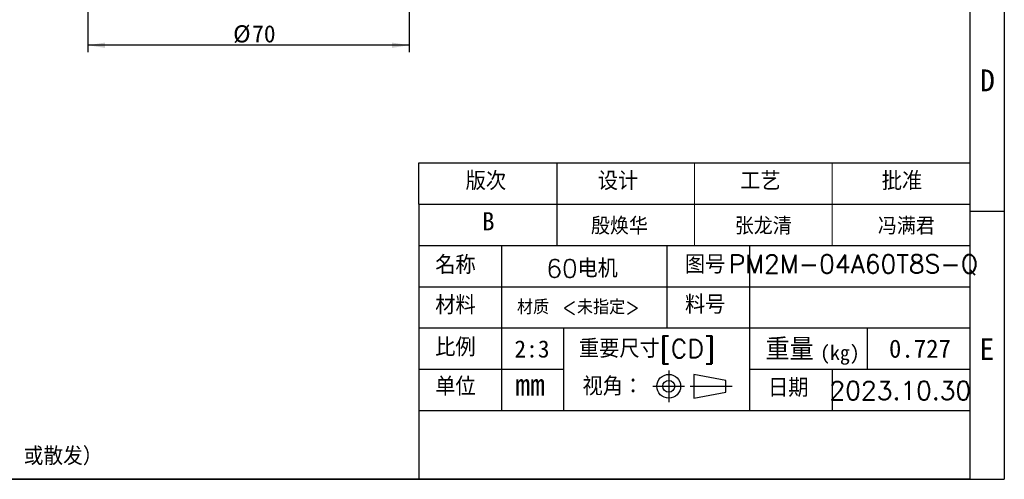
# Model space of a CAD drawing. Header units: millimetres. Extents: x 7 to 438, y 7 to 308.
# Tile 12 of 26: x 224 to 438, y 7 to 108. Entities that reach past the tile are written whole.
import ezdxf

# ---------------------------------------------------------------- set-up
doc = ezdxf.new("R2010")
doc.units = ezdxf.units.MM
doc.linetypes.add('SLD-实线', pattern=[0])
doc.layers.add('图框', color=7, linetype='SLD-实线')
doc.layers.add('细实线层', color=7, linetype='SLD-实线')
doc.layers.add('粗实线层', color=7, linetype='SLD-实线', lineweight=25)
doc.styles.add('SLDTEXTSTYLE0', font='txt', dxfattribs={"bigfont": 'bigfont'})
doc.styles.add('SLDTEXTSTYLE1', font='txt')
doc.dimstyles.new('SLDDIMSTYLE0', dxfattribs={"dimtxt": 3.75, "dimasz": 3.75, "dimexe": 0, "dimexo": 0.0625, "dimgap": 0.9375, "dimtad": 2, "dimrnd": 1e-09, "dimzin": 12, "dimdsep": 46, "dimtxsty": 'SLDTEXTSTYLE1', "dimsah": 1, "dimcen": 0.09, "dimadec": 0, "dimazin": 3, "dimtfac": 1, "dimtdec": 3, "dimtofl": 0, "dimtmove": 0, "dimatfit": 3, "dimfxl": 1, "dimfrac": 2, "dimtolj": 1, "dimtzin": 12, "dimarcsym": 0})

# ---------------------------------------------------------------- blocks, each defined once
blk = doc.blocks.new('SW_NOTE_0')
at = {"layer": '图框', "color": 0, "ltscale": 1.5, "attachment_point": 2}
for s, insert, char_height, style in [('重量', (5.51, 5.54), 4.763, 'SLDTEXTSTYLE0'), ('(kg)', (16.47, 3.99), 3.175, 'SLDTEXTSTYLE1')]:
    blk.add_mtext(s, dxfattribs=dict(at, insert=insert, char_height=char_height, style=style))
blk = doc.blocks.new('_D_15')
at = {"layer": '细实线层', "ltscale": 1.5}
for p, q in [((238.37, 153.93), (238.37, 100.65)), ((308.37, 153.93), (308.37, 100.65)), ((308.37, 102.15), (238.37, 102.15))]:
    blk.add_line(p, q, dxfattribs=at)
for points in [[(238.37, 102.15), (242.12, 101.57), (242.12, 102.73)], [(308.37, 102.15), (304.62, 102.73), (304.62, 101.57)]]:
    blk.add_solid(points, dxfattribs=at)
at = {"layer": '细实线层', "ltscale": 1.5, "char_height": 3.75, "attachment_point": 1, "style": 'SLDTEXTSTYLE1'}
for s, insert in [('%%c', (270.02, 106.51)), ('70', (274.16, 106.51))]:
    blk.add_mtext(s, dxfattribs=dict(at, insert=insert))

msp = doc.modelspace()

# ---------------------------------------------------------------- linework, layer by layer
at = {"color": 7, "linetype": 'SLD-实线', "lineweight": 18, "ltscale": 1.5}
for p, q in [((370.5, 76.496722), (370.5, 58.496722)), ((400.5, 76.496722), (400.5, 58.496722))]:
    msp.add_line(p, q, dxfattribs=at)
at = {"layer": '图框', "ltscale": 1.5}
for p, q in [((438, 307.5), (438, 7.5)), ((430.5, 300), (430.5, 7.5)), ((310.5, 67.496722), (310.5, 76.496722)), ((310.5, 76.496722), (430.5, 76.496722)), ((340.5, 76.496722), (340.5, 58.496722)), ((430.5, 76.496722), (430.5, 22.496722)), ((310.5, 67.496722), (430.5, 67.496722)), ((310.5, 67.496722), (310.5, 7.496722)), ((430.5, 66), (438, 66)), ((310.5, 58.496722), (430.5, 58.496722)), ((328.5, 58.496722), (328.5, 22.496722)), ((364.5, 58.496722), (364.5, 40.496722)), ((382.5, 58.496722), (382.5, 40.496722)), ((310.5, 49.496722), (430.5, 49.496722)), ((310.5, 40.496722), (430.5, 40.496722)), ((342, 40.496722), (342, 22.496722)), ((382.5, 40.496722), (382.5, 22.496722)), ((310.5, 31.496722), (342, 31.496722)), ((364.901228, 31.237087), (364.901228, 24.325087)), ((370.398552, 30.373087), (370.398552, 25.189087)), ((377.310552, 29.077087), (370.398552, 30.373087)), ((382.5, 31.496722), (430.5, 31.496722)), ((400.5, 31.496722), (400.5, 22.496722)), ((400.5, 31.496722), (430.5, 31.496722)), ((400.5, 31.496722), (400.5, 22.496722)), ((377.310552, 26.485087), (377.310552, 29.077087)), ((361.445228, 27.781087), (368.357228, 27.781087)), ((369.534552, 27.781087), (378.736828, 27.781087)), ((370.398552, 25.189087), (377.310552, 26.485087)), ((310.5, 22.496722), (430.5, 22.496722)), ((7.5, 7.5), (438, 7.5))]:
    msp.add_line(p, q, dxfattribs=at)
at = {"layer": '图框', "color": 7, "ltscale": 1.5}
msp.add_line((408.132528, 40.496722), (408.132528, 31.496722), dxfattribs=at)
at = {"layer": '图框', "ltscale": 1.5}
for radius in [2.592, 1.296]:
    msp.add_circle((364.901228, 27.781087), radius, dxfattribs=at)
at = {"layer": '粗实线层', "linetype": 'SLD-实线', "lineweight": 25, "ltscale": 1.5}
for p, q in [((430.5, 300), (430.5, 7.5)), ((430.5, 7.5), (7.5, 7.5))]:
    msp.add_line(p, q, dxfattribs=at)

# ---------------------------------------------------------------- block references
at = {"layer": '图框', "ltscale": 1.5}
msp.add_blockref('SW_NOTE_0', (385.71766, 32.700119), dxfattribs=at)

# ---------------------------------------------------------------- texts
at = {"color": 7, "linetype": 'Continuous', "lineweight": 0, "ltscale": 1.5}
for s, insert, char_height, attachment_point, style in [('殷焕华', (347.973222, 64.601899), 3.75, 1, 'SLDTEXTSTYLE0'), ('张龙清', (379.290462, 64.601899), 3.75, 1, 'SLDTEXTSTYLE0'), ('冯满君', (410.472714, 64.601899), 3.75, 1, 'SLDTEXTSTYLE0'), ('2:3', (335.109368, 37.799271), 3.75, 2, 'SLDTEXTSTYLE1'), ('本文件含有美的集团的保密信息，禁止任何人未经授权以任何形式使用（包括但不限于全部或部分地泄露、复制、或散发）', (9.898627, 14.505876), 3.9, 1, 'SLDTEXTSTYLE0')]:
    msp.add_mtext(s, dxfattribs=dict(at, insert=insert, char_height=char_height, attachment_point=attachment_point, style=style))
at = {"layer": '图框', "ltscale": 1.5, "attachment_point": 2}
for s, insert, char_height, style in [('D', (434.343557, 96.866754), 4.7625, 'SLDTEXTSTYLE1'), ('版次', (325.057793, 74.557453), 4, 'SLDTEXTSTYLE0'), ('设计', (353.861571, 74.557453), 4, 'SLDTEXTSTYLE0'), ('工艺', (384.865226, 74.557453), 4, 'SLDTEXTSTYLE0'), ('批准', (415.709988, 74.557453), 4, 'SLDTEXTSTYLE0'), ('B', (325.611764, 65.747353), 3.96875, 'SLDTEXTSTYLE1'), ('名称', (318.439966, 56.247723), 4, 'SLDTEXTSTYLE0'), ('60电机', (346.022454, 55.461558), 3.96875, 'SLDTEXTSTYLE0'), ('图号', (372.836444, 56.368554), 4, 'SLDTEXTSTYLE0'), ('PM2M-04A60T8S-Q', (405.121258, 56.448097), 4, 'SLDTEXTSTYLE0'), ('材料', (318.439966, 47.479322), 4, 'SLDTEXTSTYLE0'), ('料号', (372.836444, 47.600153), 4, 'SLDTEXTSTYLE0'), ('材质 <未指定>', (345.261778, 46.637671), 3.175, 'SLDTEXTSTYLE0'), ('比例', (318.439966, 38.301643), 4, 'SLDTEXTSTYLE0'), ('重要尺寸[CD]', (360.143593, 37.986907), 4, 'SLDTEXTSTYLE0'), ('0.727', (419.628335, 37.976209), 3.96875, 'SLDTEXTSTYLE1'), ('E', (434.17722, 38.275046), 4.7625, 'SLDTEXTSTYLE1'), ('单位', (318.439966, 29.753545), 4, 'SLDTEXTSTYLE0'), ('视角：', (352.723551, 29.782681), 4, 'SLDTEXTSTYLE0'), ('mm', (334.695697, 30.524748), 4.7625, 'SLDTEXTSTYLE1'), ('日期', (390.932637, 29.469382), 4, 'SLDTEXTSTYLE0'), ('2023.10.30', (415.345659, 28.85822), 4, 'SLDTEXTSTYLE0')]:
    msp.add_mtext(s, dxfattribs=dict(at, insert=insert, char_height=char_height, style=style))

# ---------------------------------------------------------------- dimensions: what is measured, and where the dimension line sits
at = {"layer": '细实线层', "ltscale": 1.5}
dim = msp.add_linear_dim(base=(238.373003, 102.14885), p1=(308.373003, 153.930908), p2=(238.373003, 153.930908), angle=0, text='%%c<>', dimstyle='SLDDIMSTYLE0', dxfattribs=at)
dim.commit()
dim.dimension.update_dxf_attribs({"geometry": '_D_15', "text_midpoint": (274.271221, 102.14885), "dimtype": 160})

doc.saveas('drawing.dxf')
